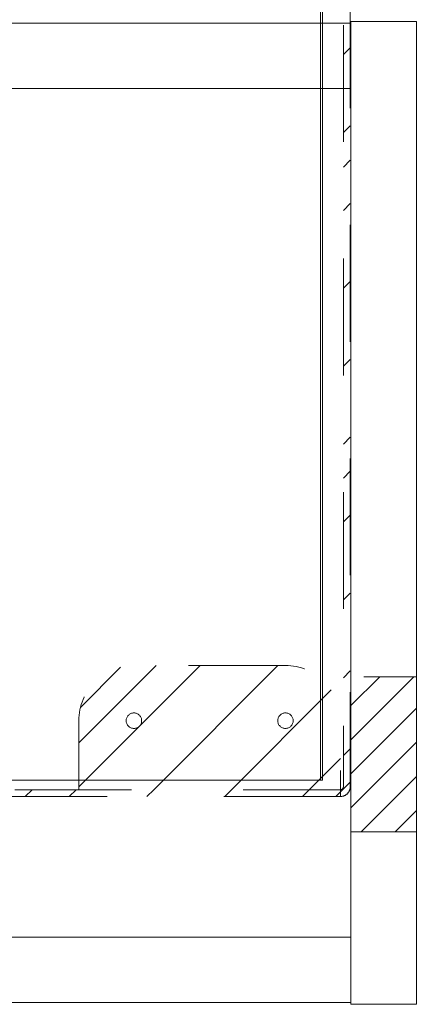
# Model space of a CAD drawing. Header units: inches. Extents: x -416 to -272, y -73 to 47.
# Tile 97 of 206: x -348.31 to -343.78, y -13.49 to -2.25. Entities that reach past the tile are written whole.
import ezdxf

# ---------------------------------------------------------------- set-up
doc = ezdxf.new("R2010")
doc.units = ezdxf.units.IN
doc.header["$LTSCALE"] = 32
doc.header["$MEASUREMENT"] = 0
doc.linetypes.add('Dash Style-1', pattern=[0.083328, 0.041656, -0.041672])
for name, color, linetype, lineweight in [('DashLine', 7, 'Continuous', 13), ('DashLineFill', 7, 'Dash Style-1', 13), ('Drawing', 7, 'Continuous', 18), ('Metal-DesktopScreen', 7, 'Continuous', 13), ('None', 7, 'Continuous', 18), ('SolidLine', 7, 'Continuous', 15)]:
    doc.layers.add(name, color=color, linetype=linetype, lineweight=lineweight)
doc.layers.add('Electrical', color=1, linetype='Dash Style-1', lineweight=15, true_color=0xff0000)
pattern_1 = [(45, (0, 0), (-1.61302, 1.935715), []), (45, (-1.0608, 1.0608), (-0.472346, 0.4167613), [])]

# ---------------------------------------------------------------- blocks, each defined once
blk = doc.blocks.new('G1_METAL_SCREEN_END_LEFT (2D)')
at = {"layer": 'DashLineFill', "linetype": 'Continuous', "lineweight": 13}
h = blk.add_hatch(dxfattribs=at)
h.set_pattern_fill('Steel', color=253, style=0, pattern_type=2)
h.set_pattern_definition(pattern_1)
edge = h.paths.add_edge_path()
edge.add_line((-0.047, 0.079), (-0.047, 0.157))
edge.add_arc((-0.047, 0.047), 0.111, 90, 180)
edge.add_line((-0.157, 0.047), (-0.157, -14.803))
edge.add_line((-0.157, -14.803), (-0.079, -14.803))
edge.add_line((-0.079, -14.803), (-0.079, 0.047))
edge.add_arc((-0.047, 0.047), 0.0319, 90, 180, ccw=False)
at = {"layer": 'DashLineFill', "flags": 128}
blk.add_lwpolyline([(-0.047, 0.079), (-0.047, 0.157, 0.414214), (-0.157, 0.047), (-0.157, -14.803), (-0.079, -14.803), (-0.079, 0.047, -0.414214)], format="xyb", close=True, dxfattribs=at)
blk = doc.blocks.new('G1_METAL_SCREEN_BRACKET (2D)')
at = {"layer": 'DashLineFill', "linetype": 'Continuous', "lineweight": 13}
h = blk.add_hatch(dxfattribs=at)
h.set_pattern_fill('Steel', color=253, style=0, pattern_type=2)
h.set_pattern_definition(pattern_1)
edge = h.paths.add_edge_path()
edge.add_line((1.496, -0.709), (1.496, 0.079))
edge.add_line((1.496, 0.079), (-1.496, 0.079))
edge.add_line((-1.496, 0.079), (-1.496, -0.709))
edge.add_arc((-0.866, -0.709), 0.63, 180, 270)
edge.add_line((-0.866, -1.339), (0.866, -1.339))
edge.add_arc((0.866, -0.709), 0.63, 270, 360)
edge.add_line((1.496, -0.709), (1.496, -0.709))
at = {"layer": 'DashLineFill', "flags": 128}
blk.add_lwpolyline([(1.496, -0.709), (1.496, 0.079), (-1.496, 0.079), (-1.496, -0.709, 0.414214), (-0.866, -1.339), (0.866, -1.339, 0.414214), (1.496, -0.709)], format="xyb", close=True, dxfattribs=at)
at = {"layer": 'SolidLine', "flags": 128}
for points in [[(-0.778, -0.709), (-0.778, -0.717), (-0.779, -0.726), (-0.781, -0.734), (-0.784, -0.743), (-0.788, -0.75), (-0.792, -0.758), (-0.798, -0.765), (-0.804, -0.771), (-0.81, -0.777), (-0.817, -0.782), (-0.824, -0.787), (-0.832, -0.791), (-0.84, -0.793), (-0.849, -0.796), (-0.857, -0.797), (-0.866, -0.797), (-0.875, -0.797), (-0.883, -0.796), (-0.892, -0.793), (-0.9, -0.791), (-0.908, -0.787), (-0.915, -0.782), (-0.922, -0.777), (-0.929, -0.771), (-0.935, -0.765), (-0.94, -0.758), (-0.944, -0.75), (-0.948, -0.743), (-0.951, -0.734), (-0.953, -0.726), (-0.954, -0.717), (-0.955, -0.709), (-0.954, -0.7), (-0.953, -0.691), (-0.951, -0.683), (-0.948, -0.675), (-0.944, -0.667), (-0.94, -0.659), (-0.935, -0.652), (-0.929, -0.646), (-0.922, -0.64), (-0.915, -0.635), (-0.908, -0.631), (-0.9, -0.627), (-0.892, -0.624), (-0.883, -0.622), (-0.875, -0.621), (-0.866, -0.62), (-0.857, -0.621), (-0.849, -0.622), (-0.84, -0.624), (-0.832, -0.627), (-0.824, -0.631), (-0.817, -0.635), (-0.81, -0.64), (-0.804, -0.646), (-0.798, -0.652), (-0.792, -0.659), (-0.788, -0.667), (-0.784, -0.675), (-0.781, -0.683), (-0.779, -0.691), (-0.778, -0.7)], [(0.955, -0.709), (0.954, -0.717), (0.953, -0.726), (0.951, -0.734), (0.948, -0.743), (0.944, -0.75), (0.94, -0.758), (0.935, -0.765), (0.929, -0.771), (0.922, -0.777), (0.915, -0.782), (0.908, -0.787), (0.9, -0.791), (0.892, -0.793), (0.883, -0.796), (0.875, -0.797), (0.866, -0.797), (0.857, -0.797), (0.849, -0.796), (0.84, -0.793), (0.832, -0.791), (0.824, -0.787), (0.817, -0.782), (0.81, -0.777), (0.804, -0.771), (0.798, -0.765), (0.792, -0.758), (0.788, -0.75), (0.784, -0.743), (0.781, -0.734), (0.779, -0.726), (0.778, -0.717), (0.778, -0.709), (0.778, -0.7), (0.779, -0.691), (0.781, -0.683), (0.784, -0.675), (0.788, -0.667), (0.792, -0.659), (0.798, -0.652), (0.804, -0.646), (0.81, -0.64), (0.817, -0.635), (0.824, -0.631), (0.832, -0.627), (0.84, -0.624), (0.849, -0.622), (0.857, -0.621), (0.866, -0.62), (0.875, -0.621), (0.883, -0.622), (0.892, -0.624), (0.9, -0.627), (0.908, -0.631), (0.915, -0.635), (0.922, -0.64), (0.929, -0.646), (0.935, -0.652), (0.94, -0.659), (0.944, -0.667), (0.948, -0.675), (0.951, -0.683), (0.953, -0.691), (0.954, -0.7)]]:
    blk.add_lwpolyline(points, close=True, dxfattribs=at)
blk = doc.blocks.new('Group-24')
at = {"layer": 'DashLineFill', "linetype": 'Continuous', "lineweight": 13}
h = blk.add_hatch(dxfattribs=at)
h.set_pattern_fill('Steel', color=253, style=0, pattern_type=2)
h.set_pattern_definition(pattern_1)
h.paths.add_polyline_path([(-0.047, 0.157), (69.772, 0.157), (69.772, 0.079), (-0.047, 0.079)])
at = {"layer": 'DashLineFill', "flags": 128}
blk.add_lwpolyline([(-0.047, 0.157), (69.772, 0.157), (69.772, 0.079), (-0.047, 0.079)], close=True, dxfattribs=at)
at = {"layer": 'Metal-DesktopScreen', "color": 7}
for name, p in [('G1_METAL_SCREEN_END_LEFT (2D)', (0, 0)), ('G1_METAL_SCREEN_BRACKET (2D)', (1.449, 0))]:
    blk.add_blockref(name, p, dxfattribs=at)
blk = doc.blocks.new('Group-25')
at = {"layer": 'None'}
blk.add_blockref('Group-24', (0, 0), dxfattribs=at)
blk = doc.blocks.new('SL Desktop Screen (2D)-2')
at = {"layer": 'None'}
blk.add_blockref('Group-25', (0, 0), dxfattribs=at)
at = {"layer": 'Drawing', "color": 0, "flags": 1}
for tag in ['Catalog', 'FinishGroup', 'Custom', 'Discount', 'Tag', 'Item1', 'Item2', 'Item3', 'Item4', 'Item5', 'Item6', 'Item7', 'Item8', 'Item9', 'Item10', 'Item11', 'Item12', 'Item13', 'Item14', 'Item15', 'Item16', 'Item17', 'Item18', 'Item19', 'Item20', 'Item21', 'Item22', 'Item23', 'Item24', 'Item25', 'Option1', 'Option2', 'Option3', 'Option4', 'Option5', 'Option6', 'Option7', 'Option8', 'Option9', 'Option10', 'Option11', 'Option12']:
    blk.add_attdef(tag, (-55.115, 3.857), '', height=0.00709, dxfattribs=at)
blk = doc.blocks.new('Group-88')
at = {"layer": 'SolidLine', "flags": 128}
blk.add_lwpolyline([(1.114, -30), (1.114, -2.559), (1.134, -2.559), (1.134, -30)], close=True, dxfattribs=at)
blk = doc.blocks.new('Group-96')
at = {"layer": 'DashLine', "flags": 128}
blk.add_lwpolyline([(1.114, -2.559), (70.894, -2.559), (70.894, -30), (1.114, -30)], close=True, dxfattribs=at)
at = {"layer": 'SolidLine', "flags": 128}
blk.add_lwpolyline([(1.114, -2.559), (70.894, -2.559), (70.894, -30), (1.114, -30)], close=True, dxfattribs=at)
at = {"layer": 'None'}
blk.add_blockref('Group-88', (0, 0), dxfattribs=at)
blk = doc.blocks.new('Group-97')
at = {"layer": 'Electrical', "linetype": 'Continuous', "lineweight": 5, "true_color": 0xdd0000}
h = blk.add_hatch(dxfattribs=at)
h.set_pattern_fill('ElectricalHatch', color=12, style=0, pattern_type=2)
h.set_pattern_definition([(45, (0, 0), (-0.333333, -0.722222), [])])
h.paths.add_polyline_path([(0.039, -1.969), (0.787, -1.969), (0.787, -3.74), (0.039, -3.74)])
at = {"layer": 'DashLine', "flags": 128}
blk.add_lwpolyline([(0.787, -10.453), (17.687, -10.453), (17.687, -11.201), (0.787, -11.201)], close=True, dxfattribs=at)
at = {"layer": 'Electrical', "flags": 128}
blk.add_lwpolyline([(0.039, -1.969), (0.787, -1.969), (0.787, -3.74), (0.039, -3.74)], close=True, dxfattribs=at)
at = {"layer": 'SolidLine', "flags": 128}
for points in [[(0.039, 0), (0.787, 0), (0.787, -11.22), (0.039, -11.22)], [(0.787, -0.02), (71.26, -0.02), (71.26, -0.768), (0.787, -0.768)], [(0.787, -0.768), (71.26, -0.768), (71.26, -11.201), (0.787, -11.201)]]:
    blk.add_lwpolyline(points, close=True, dxfattribs=at)
blk = doc.blocks.new('Group-99')
at = {"layer": 'None'}
for name in ['Group-97', 'Group-96']:
    blk.add_blockref(name, (0, 0), dxfattribs=at)
blk = doc.blocks.new('SL Credenza Desk (2D)-2')
at = {"layer": 'None'}
blk.add_blockref('Group-99', (0, 0), dxfattribs=at)
at = {"layer": 'Drawing', "color": 0, "flags": 1}
for tag in ['Catalog', 'Custom', 'FinishGroup', 'Discount', 'Item2', 'Item3', 'Item6', 'Item8', 'Item9', 'Item10', 'Item12', 'Item13', 'Item16', 'Item18', 'Item19', 'Item20', 'Item21', 'Item22', 'Item23', 'Item24', 'Item25', 'Option1', 'Option2', 'Option3', 'Option4', 'Option5', 'Option6', 'Option7', 'Option8', 'Option9', 'Option10', 'Option11', 'Option12', 'Tag', 'Item1', 'Item4', 'Item5', 'Item7', 'Item11', 'Item14', 'Item15', 'Item17']:
    blk.add_attdef(tag, (-56.289, 1.485), '', height=0.00709, dxfattribs=at)
blk = doc.blocks.new('Group-100')
at = {"layer": 'Drawing', "rotation": 180}
blk.add_blockref('SL Credenza Desk (2D)-2', (15.719, 1.485), dxfattribs=at)
at = {"layer": 'Drawing', "color": 0, "flags": 1}
for tag in ['Catalog', 'Custom', 'FinishGroup', 'Discount', 'Item2', 'Item3', 'Item6', 'Item8', 'Item9', 'Item10', 'Item12', 'Item13', 'Item16', 'Item18', 'Item19', 'Item20', 'Item21', 'Item22', 'Item23', 'Item24', 'Item25', 'Option1', 'Option2', 'Option3', 'Option4', 'Option5', 'Option6', 'Option7', 'Option8', 'Option9', 'Option10', 'Option11', 'Option12', 'Tag', 'Item1', 'Item4', 'Item5', 'Item7', 'Item11', 'Item14', 'Item15', 'Item17']:
    blk.add_attdef(tag, (-56.289, 1.485), '', height=0.00709, dxfattribs=at)

msp = doc.modelspace()

# ---------------------------------------------------------------- block references
at = {"layer": 'Drawing', "rotation": 180}
msp.add_blockref('SL Desktop Screen (2D)-2', (-344.693, -10.963), dxfattribs=at)

# ---------------------------------------------------------------- next in the draw order: block references
at = {"layer": 'Drawing', "color": 7}
msp.add_blockref('Group-100', (-359.459, -14.977), dxfattribs=at)

doc.saveas('drawing.dxf')
